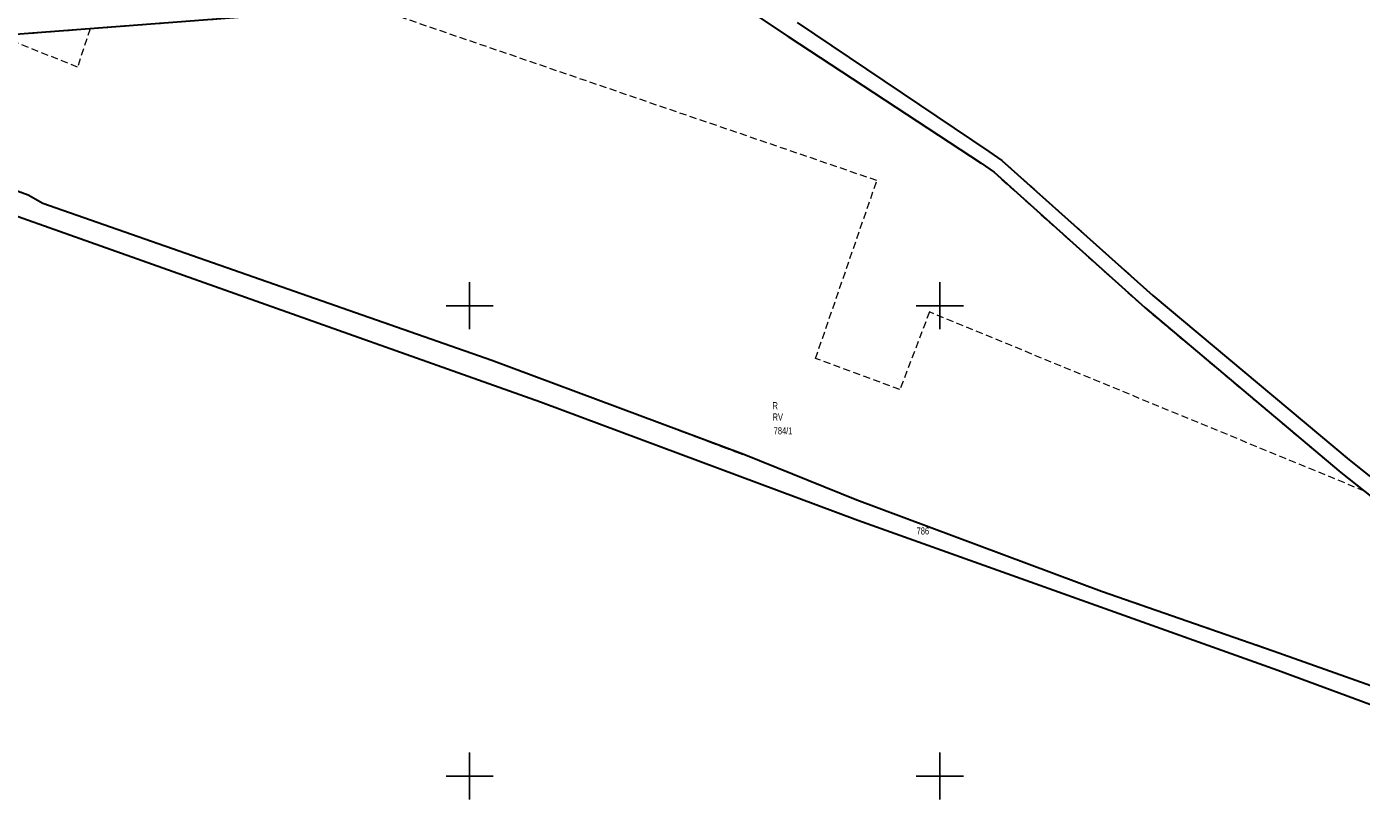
# Model space of a CAD drawing. Header units: metres. Extents: x 5548743 to 5556416, y 5707500 to 5714000.
# Tile 190 of 203: x 5554606 to 5554890, y 5710092 to 5710259. Entities that reach past the tile are written whole.
import ezdxf
from ezdxf.enums import TextEntityAlignment as Align

# ---------------------------------------------------------------- set-up
doc = ezdxf.new("R2010")
doc.units = ezdxf.units.M
doc.header["$MEASUREMENT"] = 0
for name, pattern in [('1.5_0.75', [2.25, 1.5, -0.75]), ('2.25_0.75', [3, 2.25, -0.75]), ('219-1000', [0])]:
    doc.linetypes.add(name, pattern=pattern)
doc.layers.get('0').update_dxf_attribs({"color": 2, "linetype": 'CONTINUOUS', "lineweight": 5})
for name, color, linetype in [('209-oznaczenie konturu klasyfikacyjnego', 7, 'CONTINUOUS'), ('210-oznaczenie konturu użytku gruntowego', 7, 'CONTINUOUS'), ('211-numer działki ewidencyjnej', 7, 'CONTINUOUS'), ('217-kontur klasyfikacyjny', 7, 'CONTINUOUS'), ('218-kontur użytku gruntowego', 7, 'CONTINUOUS'), ('219-działka ewidencyjna', 7, 'CONTINUOUS'), ('jezdnia', 7, 'CONTINUOUS'), ('Wstawianie ramki sekcyjnej z opisem', 7, 'CONTINUOUS')]:
    doc.layers.add(name, color=color, linetype=linetype)
doc.styles.get("Standard").update_dxf_attribs({"font": 'Working1250', "width": 0.75})

# ---------------------------------------------------------------- blocks, each defined once
blk = doc.blocks.new('RAMKA1000K')
at = {"color": 0}
for p, q in [((300, 195), (300, 205)), ((400, 195), (400, 205)), ((295, 200), (305, 200)), ((395, 200), (405, 200)), ((300, 95), (300, 105)), ((400, 95), (400, 105)), ((295, 100), (305, 100)), ((395, 100), (405, 100))]:
    blk.add_line(p, q, dxfattribs=at)

msp = doc.modelspace()

# ---------------------------------------------------------------- linework, layer by layer
at = {"layer": '217-kontur klasyfikacyjny', "color": 3, "linetype": '1.5_0.75', "lineweight": 18, "flags": 128}
for points in [[(5554679.16, 5710263.47), (5554619.32, 5710258.89)], [(5554786.6, 5710226.62), (5554679.16, 5710263.47)], [(5554616.66, 5710250.75), (5554599.89, 5710257.4)], [(5554619.32, 5710258.89), (5554616.66, 5710250.75)], [(5554530.04, 5710251.5), (5554606.13, 5710223.61)], [(5554715.11, 5710179.55), (5554571.97, 5710230.31)], [(5554773.56, 5710188.8), (5554786.6, 5710226.62)], [(5554606.13, 5710223.61), (5554609.27, 5710221.78)], [(5554609.27, 5710221.78), (5554704.76, 5710188.42)], [(5554797.8, 5710198.69), (5554791.5, 5710182.16)], [(5554890.26, 5710160.6), (5554797.8, 5710198.69)], [(5554791.5, 5710182.16), (5554773.56, 5710188.8)], [(5554704.76, 5710188.42), (5554758.3, 5710168.44)], [(5554782.55, 5710154.38), (5554715.11, 5710179.55)], [(5554758.3, 5710168.44), (5554782.37, 5710158.7)], [(5554782.37, 5710158.7), (5554834.37, 5710139.31)], [(5554871.86, 5710122.49), (5554782.55, 5710154.38)], [(5554834.37, 5710139.31), (5554870.84, 5710126.64)], [(5554870.84, 5710126.64), (5554922.37, 5710108.34)], [(5554917.49, 5710105.64), (5554871.86, 5710122.49)]]:
    msp.add_lwpolyline(points, dxfattribs=at)
at = {"layer": '218-kontur użytku gruntowego', "color": 70, "linetype": '1.5_0.75', "lineweight": 18, "flags": 128}
for points in [[(5554750.23, 5710268.91), (5554767.77, 5710257.27)], [(5554619.32, 5710258.89), (5554679.16, 5710263.47)], [(5554679.16, 5710263.47), (5554619.32, 5710258.89)], [(5554786.6, 5710226.62), (5554679.16, 5710263.47)], [(5554810.43, 5710232.79), (5554769.68, 5710260.2)], [(5554599.89, 5710257.4), (5554619.32, 5710258.89)], [(5554616.66, 5710250.75), (5554599.89, 5710257.4)], [(5554619.32, 5710258.89), (5554616.66, 5710250.75)], [(5554767.77, 5710257.27), (5554808.81, 5710230.32)], [(5554530.04, 5710251.5), (5554606.13, 5710223.61)], [(5554606.13, 5710223.61), (5554530.04, 5710251.5)], [(5554813.17, 5710230.88), (5554810.43, 5710232.79)], [(5554715.11, 5710179.55), (5554571.97, 5710230.31)], [(5554571.97, 5710230.31), (5554715.11, 5710179.55)], [(5554808.81, 5710230.32), (5554811.53, 5710228.37)], [(5554845.27, 5710202.2), (5554813.17, 5710230.88)], [(5554773.56, 5710188.8), (5554786.6, 5710226.62)], [(5554811.53, 5710228.37), (5554843.58, 5710199.61)], [(5554606.13, 5710223.61), (5554609.27, 5710221.78)], [(5554609.27, 5710221.78), (5554606.13, 5710223.61)], [(5554609.27, 5710221.78), (5554704.76, 5710188.42)], [(5554704.76, 5710188.42), (5554609.27, 5710221.78)], [(5554887.04, 5710167.21), (5554845.27, 5710202.2)], [(5554797.8, 5710198.69), (5554791.5, 5710182.16)], [(5554890.26, 5710160.6), (5554797.8, 5710198.69)], [(5554843.58, 5710199.61), (5554885.29, 5710164.53)], [(5554791.5, 5710182.16), (5554773.56, 5710188.8)], [(5554704.76, 5710188.42), (5554758.3, 5710168.44)], [(5554758.3, 5710168.44), (5554704.76, 5710188.42)], [(5554782.55, 5710154.38), (5554715.11, 5710179.55)], [(5554715.11, 5710179.55), (5554782.55, 5710154.38)], [(5554758.3, 5710168.44), (5554782.37, 5710158.7)], [(5554782.37, 5710158.7), (5554758.3, 5710168.44)], [(5554928.17, 5710134.53), (5554887.04, 5710167.21)], [(5554885.29, 5710164.53), (5554890.26, 5710160.6)], [(5554782.37, 5710158.7), (5554834.37, 5710139.31)], [(5554834.37, 5710139.31), (5554782.37, 5710158.7)], [(5554871.86, 5710122.49), (5554782.55, 5710154.38)], [(5554782.55, 5710154.38), (5554871.86, 5710122.49)], [(5554834.37, 5710139.31), (5554870.84, 5710126.64)], [(5554870.84, 5710126.64), (5554834.37, 5710139.31)], [(5554870.84, 5710126.64), (5554922.37, 5710108.34)], [(5554922.37, 5710108.34), (5554870.84, 5710126.64)], [(5554917.49, 5710105.64), (5554871.86, 5710122.49)], [(5554871.86, 5710122.49), (5554917.49, 5710105.64)]]:
    msp.add_lwpolyline(points, dxfattribs=at)
at = {"layer": '219-działka ewidencyjna', "color": 94, "linetype": '219-1000', "lineweight": 30, "flags": 128}
for points in [[(5554750.23, 5710268.91), (5554529.98, 5710252.05)], [(5554750.23, 5710268.91), (5554767.77, 5710257.27)], [(5554769.68, 5710260.2), (5554810.43, 5710232.79)], [(5554767.77, 5710257.27), (5554808.81, 5710230.32)], [(5554530.04, 5710251.5), (5554606.13, 5710223.61)], [(5554810.43, 5710232.79), (5554813.17, 5710230.88)], [(5554571.97, 5710230.31), (5554715.11, 5710179.55)], [(5554808.81, 5710230.32), (5554811.53, 5710228.37)], [(5554813.17, 5710230.88), (5554845.27, 5710202.2)], [(5554811.53, 5710228.37), (5554843.58, 5710199.61)], [(5554606.13, 5710223.61), (5554609.27, 5710221.78)], [(5554609.27, 5710221.78), (5554704.76, 5710188.42)], [(5554845.27, 5710202.2), (5554887.04, 5710167.21)], [(5554843.58, 5710199.61), (5554885.29, 5710164.53)], [(5554704.76, 5710188.42), (5554758.3, 5710168.44)], [(5554715.11, 5710179.55), (5554782.55, 5710154.38)], [(5554758.3, 5710168.44), (5554782.37, 5710158.7)], [(5554887.04, 5710167.21), (5554928.17, 5710134.53)], [(5554885.29, 5710164.53), (5554926.47, 5710131.94)], [(5554782.37, 5710158.7), (5554834.37, 5710139.31)], [(5554782.55, 5710154.38), (5554871.86, 5710122.49)], [(5554834.37, 5710139.31), (5554870.84, 5710126.64)], [(5554870.84, 5710126.64), (5554922.37, 5710108.34)], [(5554871.86, 5710122.49), (5554917.49, 5710105.64)]]:
    msp.add_lwpolyline(points, dxfattribs=at)
at = {"layer": 'jezdnia', "color": 252, "linetype": '2.25_0.75', "lineweight": 18, "flags": 128}
msp.add_lwpolyline([(5554530.04, 5710251.5), (5554527.67, 5710241.31), (5554571.97, 5710230.31), (5554715.11, 5710179.55), (5554782.55, 5710154.38), (5554871.86, 5710122.49), (5554917.49, 5710105.64), (5554955.83, 5710091.41), (5554989.05, 5710080.13), (5554995, 5710078.11), (5554995.88, 5710077.81), (5555000.74, 5710076.16), (5555062.76, 5710054.59), (5555063.57, 5710053.31), (5555064.37, 5710065.87), (5555060.24, 5710062.16), (5555053.49, 5710061.39), (5554992.58, 5710083.29), (5554922.37, 5710108.34), (5554870.84, 5710126.64), (5554834.37, 5710139.31), (5554782.37, 5710158.7), (5554768.21, 5710164.43), (5554764.48, 5710165.94), (5554704.76, 5710188.42), (5554609.27, 5710221.78), (5554606.13, 5710223.61)], close=True, dxfattribs=at)

# ---------------------------------------------------------------- block references
at = {"layer": 'Wstawianie ramki sekcyjnej z opisem', "color": 8, "linetype": 'Continuous', "lineweight": 5}
msp.add_blockref('RAMKA1000K', (5554400, 5710000), dxfattribs=at)
msp.add_blockref('RAMKA1000K', (5554400, 5710000), dxfattribs=at)
msp.add_blockref('RAMKA1000K', (5554400, 5710000), dxfattribs=at)
msp.add_blockref('RAMKA1000K', (5554400, 5710000), dxfattribs=at)

# ---------------------------------------------------------------- texts
at = {"layer": '209-oznaczenie konturu klasyfikacyjnego', "color": 70, "linetype": 'Continuous', "lineweight": 18, "width": 0.79}
msp.add_text('RV', height=1.5, dxfattribs=at).set_placement((5554764.44, 5710177.1), align=Align.TOP_LEFT)
at = {"layer": '210-oznaczenie konturu użytku gruntowego', "color": 70, "linetype": 'Continuous', "lineweight": 18, "width": 0.79}
msp.add_text('R', height=1.5, dxfattribs=at).set_placement((5554764.42, 5710178))
at = {"layer": '211-numer działki ewidencyjnej', "color": 94, "linetype": 'Continuous', "lineweight": 30, "width": 0.79}
for s, p in [('784/1', (5554764.68, 5710172.66)), ('786', (5554795.07, 5710151.37))]:
    msp.add_text(s, height=1.5, dxfattribs=at).set_placement(p)

doc.saveas('drawing.dxf')
